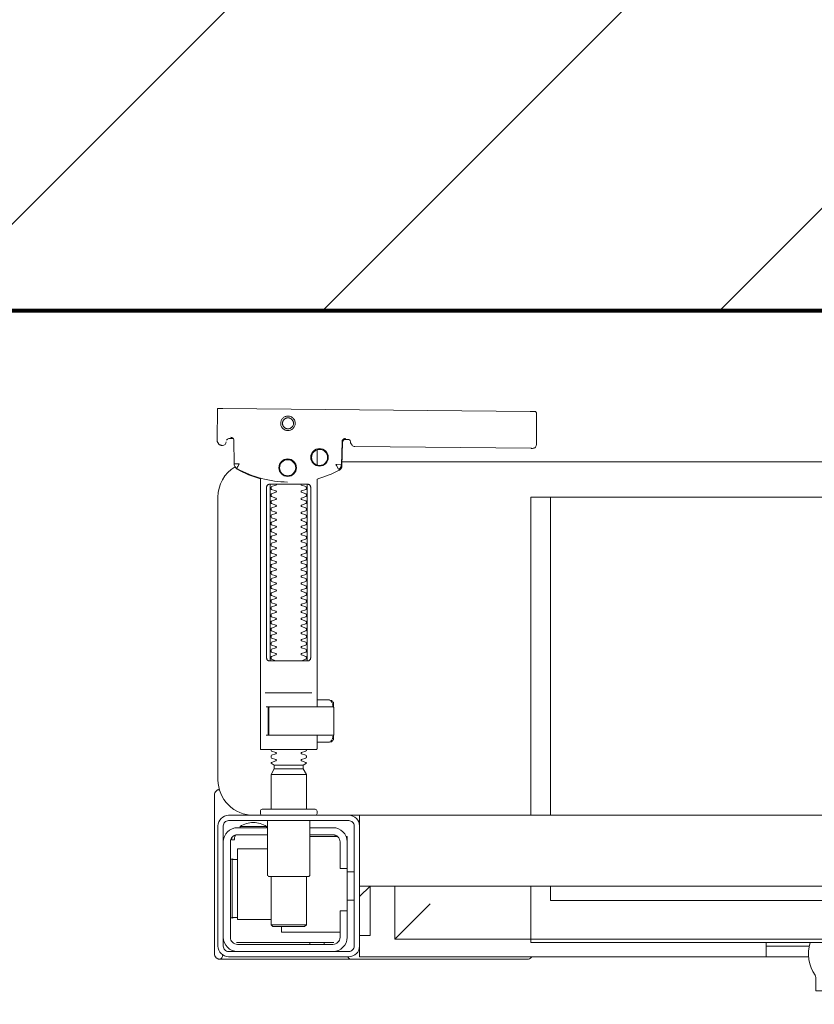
# Model space of a CAD drawing. Header units: metres. Extents: x 7408630 to 15602436, y 5561464 to 13303678.
# Tile 50 of 123: x 7413999 to 7414021, y 5563882 to 5563910. Entities that reach past the tile are written whole.
import ezdxf
from ezdxf.enums import TextEntityAlignment as Align

# ---------------------------------------------------------------- set-up
doc = ezdxf.new("R2010")
doc.units = ezdxf.units.M
doc.header["$MEASUREMENT"] = 0
for name, color, linetype, lineweight in [('!! 0_Opis_pom', 9, 'Continuous', 13), ('!! 1_hatch projektowane ściany', 4, 'Continuous', 5), ('!! 1_OPIS POM NOWE', 140, 'Continuous', 5), ('!! 1_PROJ Sciany', 2, 'Continuous', 40), ('Granica', 112, 'Continuous', 80)]:
    doc.layers.add(name, color=color, linetype=linetype, lineweight=lineweight)
doc.layers.add('!!_@ wypos sanit nd', color=7, linetype='Continuous', lineweight=0, plot=False)
doc.styles.add('ARIAL', font='tahoma.ttf')

# ---------------------------------------------------------------- blocks, each defined once
blk = doc.blocks.new('99400_TOP')
for points in [[(0.19864, 0.1647), (0.11173, 0.16387)], [(0.20013, 0.1647), (0.20026, 0.15571)], [(0.16386, 0.15607), (0.16409, 0.15602), (0.16425, 0.15596), (0.1644, 0.15586), (0.16453, 0.15574), (0.16463, 0.1556), (0.16471, 0.15544), (0.16476, 0.15527), (0.16478, 0.1551), (0.16496, 0.14854), (0.16497, 0.14842), (0.16498, 0.14832), (0.16501, 0.14822), (0.16503, 0.14812), (0.16507, 0.14802), (0.16511, 0.14793), (0.16516, 0.14784), (0.16521, 0.14775), (0.16528, 0.14767), (0.16535, 0.14758), (0.16542, 0.14751), (0.1655, 0.14744), (0.16558, 0.14737), (0.16567, 0.14731), (0.16576, 0.14726), (0.16651, 0.14688), (0.16727, 0.14651), (0.16803, 0.14617), (0.16881, 0.14585), (0.1696, 0.14555), (0.17039, 0.14527), (0.17119, 0.14502), (0.172, 0.14478), (0.172, 0.08032)], [(0.1651, 0.14871), (0.16492, 0.1553), (0.1649, 0.15547), (0.16485, 0.15563), (0.16478, 0.15579), (0.16468, 0.15592), (0.16455, 0.15604), (0.16441, 0.15614), (0.16425, 0.15621), (0.16409, 0.15626), (0.16391, 0.15627)], [(0.19757, 0.15573), (0.19749, 0.15586), (0.19739, 0.15598), (0.19727, 0.15608), (0.19713, 0.15617), (0.19698, 0.15623), (0.19683, 0.15626), (0.19667, 0.15627), (0.19577, 0.15626)], [(0.172, 0.15305), (0.172, 0.14874)], [(0.16493, 0.14968), (-0.16477, 0.14968)], [(0.17483, 0.14232), (0.17483, 0.09432)], [(0.18523, 0.09432), (0.18523, 0.14232)], [(-0.11847, 0.04968), (-0.11847, 0.13968), (0.11153, 0.13968), (0.11153, 0.04968)], [(0.10602, 0.13968), (0.10602, 0.04968)], [(0.18662, 0.08432), (0.17345, 0.08432)], [(0.16732, 0.08028), (0.16732, 0.08144), (0.16736, 0.08156), (0.16746, 0.08164), (0.16767, 0.08169)], [(0.16751, 0.08053), (0.16754, 0.08079), (0.16766, 0.08132)], [(0.16811, 0.08203), (0.16776, 0.08162), (0.16776, 0.08196), (0.16779, 0.08207), (0.16786, 0.08214), (0.16797, 0.08218), (0.1681, 0.08219), (0.16822, 0.08219), (0.16842, 0.08221), (0.16887, 0.08232), (0.172, 0.08232)], [(0.16848, 0.08224), (0.16856, 0.0823), (0.16876, 0.08232)], [(0.17371, 0.08032), (0.18481, 0.08032), (0.18637, 0.08032)], [(0.16767, 0.07094), (0.16756, 0.07096), (0.16746, 0.07099), (0.16737, 0.07106), (0.16732, 0.0712), (0.16732, 0.07235)], [(0.16766, 0.07131), (0.16754, 0.07185), (0.16751, 0.0721)], [(0.172, 0.07032), (0.16887, 0.07032), (0.16842, 0.07042), (0.16831, 0.07044), (0.1682, 0.07044), (0.16806, 0.07045), (0.16795, 0.07046), (0.16783, 0.07052), (0.16776, 0.07067), (0.16776, 0.07101), (0.16811, 0.07061)], [(0.16876, 0.07032), (0.16866, 0.07032), (0.16848, 0.0704)], [(0.18558, 0.07232), (0.18637, 0.07232)], [(0.185, 0.06126), (0.175, 0.06126)], [(0.1759, 0.06388), (0.1841, 0.06388)], [(0.1841, 0.06282), (0.1759, 0.06282)], [(0.19963, 0.05696), (0.19976, 0.05695), (0.19988, 0.05692), (0.20001, 0.05688)], [(0.20099, 0.05547), (0.20099, 0.01048)], [(-0.16, 0.04668), (-0.16, 0.04968), (0.16, 0.04968), (0.16, 0.04668)], [(0.16, 0.03368), (0.16, 0.04568)], [(0.1635, 0.03468), (0.1635, 0.04218)], [(0.174, 0.04368), (0.16618, 0.04368)], [(0.167, 0.04412), (0.16693, 0.04403), (0.16687, 0.04393), (0.16681, 0.04381), (0.16675, 0.04368)], [(0.19499, 0.04412), (0.19506, 0.04404), (0.19512, 0.04395), (0.19517, 0.04385), (0.19521, 0.04376), (0.19525, 0.04365), (0.19528, 0.04355), (0.19531, 0.04344), (0.19533, 0.04333), (0.19535, 0.04322), (0.19537, 0.04311), (0.19538, 0.04301), (0.19539, 0.04291), (0.19538, 0.04281), (0.19547, 0.04278), (0.19557, 0.04278), (0.19568, 0.04278), (0.19578, 0.04278), (0.19589, 0.04278), (0.19613, 0.04278), (0.19616, 0.04288), (0.19615, 0.04299), (0.19613, 0.04311), (0.19609, 0.04324), (0.19605, 0.04336), (0.19594, 0.04357)], [(0.186, 0.04018), (0.1945, 0.04018), (0.1945, 0.02018), (0.185, 0.02018)], [(0.19591, 0.03729), (0.19602, 0.03729), (0.19616, 0.03729), (0.19632, 0.03729), (0.1965, 0.03729)], [(0.1615, 0.03368), (0.1635, 0.03368)], [(0.175, 0.03238), (0.175, 0.01872), (0.1755, 0.01822), (0.1845, 0.01822), (0.185, 0.01872), (0.185, 0.03238)], [(0.16, 0.02668), (0.157, 0.02968), (0.16, 0.02968), (-0.16, 0.02968), (-0.157, 0.02968), (-0.16, 0.02668)], [(0.10602, 0.02968), (0.10602, 0.0256), (-0.11847, 0.0256)], [(0.11153, 0.02968), (0.11153, 0.01468), (0.15, 0.01468)], [(0.14, 0.02468), (0.15, 0.01468), (0.15, 0.02968)], [(0.16, 0.01568), (0.157, 0.01568), (0.157, 0.02968)], [(0.1615, 0.02568), (0.1635, 0.02568)], [(0.1965, 0.02067), (0.19632, 0.02067), (0.19616, 0.02067), (0.19602, 0.02067), (0.19591, 0.02067)], [(0.1655, 0.01668), (0.182, 0.01668), (0.182, 0.01822)], [(0.185, 0.01872), (0.175, 0.01872)], [(0.03283, 0.01268), (0.045, 0.01268)], [(0.16, 0.01268), (0.16, 0.00968), (0.03305, 0.00968)], [(0.045, 0.01368), (0.045, 0.00968)], [(0.16722, 0.01368), (0.19467, 0.01368), (0.19478, 0.01368)], [(0.17, 0.01318), (0.17, 0.01368)], [(0.174, 0.01318), (0.174, 0.01368)]]:
    blk.add_lwpolyline(points)
for points in [[(0.16424, 0.15596), (0.16327, 0.15595), (0.16304, 0.15592), (0.16283, 0.15584), (0.16262, 0.15571), (0.16265, 0.15575), (0.16259, 0.15555), (0.16257, 0.15535, -0.157432), (0.16238, 0.15476), (0.1621, 0.15436, -0.241147), (0.16129, 0.15393), (0.1115, 0.15346), (0.11134, 0.15345), (0.11119, 0.15345), (0.11107, 0.15345), (0.11094, 0.15346), (0.11078, 0.15348), (0.11062, 0.15353), (0.11047, 0.15361), (0.11033, 0.15371), (0.11022, 0.15383), (0.11012, 0.15397), (0.11005, 0.15412), (0.11001, 0.15428), (0.11, 0.15445), (0.10995, 0.16345), (0.11023, 0.16384)], [(0.19647, 0.15658), (0.19626, 0.15656), (0.19605, 0.15648), (0.19585, 0.15635), (0.19566, 0.15614, 0.132231), (0.19551, 0.15564), (0.19546, 0.14909)], [(0.19768, 0.15528, 0.415336), (0.19869, 0.15429)], [(0.19885, 0.1543), (0.19898, 0.1543), (0.19913, 0.15431), (0.19927, 0.15434), (0.19941, 0.1544), (0.19953, 0.15447), (0.19965, 0.15456), (0.19975, 0.15466), (0.20007, 0.15512, 0.158481), (0.20026, 0.15571)], [(0.18031, 0.14393, 0.125713), (0.19466, 0.14774, 0.121439), (0.19519, 0.14823, -0.262119), (0.2, 0.13968), (0.2, 0.05968, -0.414214), (0.19, 0.04968), (0.18752, 0.04968, 0.405519), (0.188, 0.05018), (0.188, 0.05088, 0.414214), (0.1875, 0.05138), (0.1725, 0.05138, 0.414214), (0.172, 0.05088), (0.172, 0.05018, 0.405519), (0.17249, 0.04968, 0.001664), (0.15993, 0.04968)], [(0.172, 0.07232), (0.172, 0.06852, 0.414214), (0.1722, 0.06832), (0.18462, 0.06832), (0.1878, 0.06832, 0.414214), (0.188, 0.06852), (0.188, 0.14485), (0.18885, 0.1451), (0.18969, 0.14537), (0.19052, 0.14568), (0.19134, 0.146), (0.19215, 0.14635), (0.19295, 0.14672), (0.19374, 0.14712), (0.19456, 0.14756), (0.19465, 0.14762), (0.19473, 0.14768), (0.19481, 0.14775), (0.19488, 0.14782), (0.19495, 0.1479), (0.19502, 0.14799)], [(0.17647, 0.09332, 0.182836), (0.17637, 0.09341), (0.17515, 0.09381, 0.050055), (0.175, 0.09408), (0.175, 0.09436, 0.050055), (0.17515, 0.09462), (0.17637, 0.09503, 0.719897), (0.17637, 0.09541), (0.17515, 0.09581, 0.050055), (0.175, 0.09608), (0.175, 0.09636, 0.050055), (0.17515, 0.09662), (0.17637, 0.09703, 0.719897), (0.17637, 0.09741), (0.17515, 0.09781, 0.050055), (0.175, 0.09808), (0.175, 0.09836, 0.050055), (0.17515, 0.09862), (0.17637, 0.09903, 0.719897), (0.17637, 0.09941), (0.17515, 0.09981, 0.050055), (0.175, 0.10008), (0.175, 0.10036, 0.050055), (0.17515, 0.10062), (0.17637, 0.10103, 0.719897), (0.17637, 0.10141), (0.17515, 0.10181, 0.050055), (0.175, 0.10208), (0.175, 0.10236, 0.050055), (0.17515, 0.10262), (0.17637, 0.10303, 0.719897), (0.17637, 0.10341), (0.17515, 0.10381, 0.050055), (0.175, 0.10408), (0.175, 0.10436, 0.050055), (0.17515, 0.10462), (0.17637, 0.10503, 0.719897), (0.17637, 0.10541), (0.17515, 0.10581, 0.050055), (0.175, 0.10608), (0.175, 0.10636, 0.050055), (0.17515, 0.10662), (0.17637, 0.10703, 0.719897), (0.17637, 0.10741), (0.17515, 0.10781, 0.050055), (0.175, 0.10808), (0.175, 0.10836, 0.050055), (0.17515, 0.10862), (0.17637, 0.10903, 0.719897), (0.17637, 0.10941), (0.17515, 0.10981, 0.050055), (0.175, 0.11008), (0.175, 0.11036, 0.050055), (0.17515, 0.11062), (0.17637, 0.11103, 0.719897), (0.17637, 0.11141), (0.17515, 0.11181, 0.050055), (0.175, 0.11208), (0.175, 0.11236, 0.050055), (0.17515, 0.11262), (0.17637, 0.11303, 0.719897), (0.17637, 0.11341), (0.17515, 0.11381, 0.050055), (0.175, 0.11408), (0.175, 0.11436, 0.050055), (0.17515, 0.11462), (0.17637, 0.11503, 0.719897), (0.17637, 0.11541), (0.17515, 0.11581, 0.050055), (0.175, 0.11608), (0.175, 0.11636, 0.050055), (0.17515, 0.11662), (0.17637, 0.11703, 0.719897), (0.17637, 0.11741), (0.17515, 0.11781, 0.050055), (0.175, 0.11808), (0.175, 0.11836, 0.050055), (0.17515, 0.11862), (0.17637, 0.11903, 0.719897), (0.17637, 0.11941), (0.17515, 0.11981, 0.050055), (0.175, 0.12008), (0.175, 0.12036, 0.050055), (0.17515, 0.12062), (0.17637, 0.12103, 0.719897), (0.17637, 0.12141), (0.17515, 0.12181, 0.050055), (0.175, 0.12208), (0.175, 0.12236, 0.050055), (0.17515, 0.12262), (0.17637, 0.12303, 0.719897), (0.17637, 0.12341), (0.17515, 0.12381, 0.050055), (0.175, 0.12408), (0.175, 0.12436, 0.050055), (0.17515, 0.12462), (0.17637, 0.12503, 0.719897), (0.17637, 0.12541), (0.17515, 0.12581, 0.050055), (0.175, 0.12608), (0.175, 0.12636, 0.050055), (0.17515, 0.12662), (0.17637, 0.12703, 0.719897), (0.17637, 0.12741), (0.17515, 0.12781, 0.050055), (0.175, 0.12808), (0.175, 0.12836, 0.050055), (0.17515, 0.12862), (0.17637, 0.12903, 0.719897), (0.17637, 0.12941), (0.17515, 0.12981, 0.050055), (0.175, 0.13008), (0.175, 0.13036, 0.050055), (0.17515, 0.13062), (0.17637, 0.13103, 0.719897), (0.17637, 0.13141), (0.17515, 0.13181, 0.050055), (0.175, 0.13208), (0.175, 0.13236, 0.050055), (0.17515, 0.13262), (0.17637, 0.13303, 0.719897), (0.17637, 0.13341), (0.17515, 0.13381, 0.050055), (0.175, 0.13408), (0.175, 0.13436, 0.050055), (0.17515, 0.13462), (0.17637, 0.13503, 0.719897), (0.17637, 0.13541), (0.17515, 0.13581, 0.050055), (0.175, 0.13608), (0.175, 0.13636, 0.050055), (0.17515, 0.13662), (0.17637, 0.13703, 0.719897), (0.17637, 0.13741), (0.17515, 0.13781, 0.050055), (0.175, 0.13808), (0.175, 0.13836, 0.050055), (0.17515, 0.13862), (0.17637, 0.13903, 0.719897), (0.17637, 0.13941), (0.17515, 0.13981, 0.050055), (0.175, 0.14008), (0.175, 0.14036, 0.050055), (0.17515, 0.14062), (0.17637, 0.14103, 0.719897), (0.17637, 0.14141), (0.17515, 0.14181, 0.050055), (0.175, 0.14208), (0.175, 0.14236, 0.050055), (0.17515, 0.14262), (0.17637, 0.14303, 0.474594), (0.17647, 0.14332)], [(0.18353, 0.14332, 0.474594), (0.18364, 0.14303), (0.18486, 0.14262, 0.050055), (0.185, 0.14236), (0.185, 0.14208, 0.050055), (0.18486, 0.14181), (0.18364, 0.14141, 0.719897), (0.18364, 0.14103), (0.18486, 0.14062, 0.050055), (0.185, 0.14036), (0.185, 0.14008, 0.050055), (0.18486, 0.13981), (0.18364, 0.13941, 0.719897), (0.18364, 0.13903), (0.18486, 0.13862, 0.050055), (0.185, 0.13836), (0.185, 0.13808, 0.050055), (0.18486, 0.13781), (0.18364, 0.13741, 0.719897), (0.18364, 0.13703), (0.18486, 0.13662, 0.050055), (0.185, 0.13636), (0.185, 0.13608, 0.050055), (0.18486, 0.13581), (0.18364, 0.13541, 0.719897), (0.18364, 0.13503), (0.18486, 0.13462, 0.050055), (0.185, 0.13436), (0.185, 0.13408, 0.050055), (0.18486, 0.13381), (0.18364, 0.13341, 0.719897), (0.18364, 0.13303), (0.18486, 0.13262, 0.050055), (0.185, 0.13236), (0.185, 0.13208, 0.050055), (0.18486, 0.13181), (0.18364, 0.13141, 0.719897), (0.18364, 0.13103), (0.18486, 0.13062, 0.050055), (0.185, 0.13036), (0.185, 0.13008, 0.050055), (0.18486, 0.12981), (0.18364, 0.12941, 0.719897), (0.18364, 0.12903), (0.18486, 0.12862, 0.050055), (0.185, 0.12836), (0.185, 0.12808, 0.050055), (0.18486, 0.12781), (0.18364, 0.12741, 0.719897), (0.18364, 0.12703), (0.18486, 0.12662, 0.050055), (0.185, 0.12636), (0.185, 0.12608, 0.050055), (0.18486, 0.12581), (0.18364, 0.12541, 0.719897), (0.18364, 0.12503), (0.18486, 0.12462, 0.050055), (0.185, 0.12436), (0.185, 0.12408, 0.050055), (0.18486, 0.12381), (0.18364, 0.12341, 0.719897), (0.18364, 0.12303), (0.18486, 0.12262, 0.050055), (0.185, 0.12236), (0.185, 0.12208, 0.050055), (0.18486, 0.12181), (0.18364, 0.12141, 0.719897), (0.18364, 0.12103), (0.18486, 0.12062, 0.050055), (0.185, 0.12036), (0.185, 0.12008, 0.050055), (0.18486, 0.11981), (0.18364, 0.11941, 0.719897), (0.18364, 0.11903), (0.18486, 0.11862, 0.050055), (0.185, 0.11836), (0.185, 0.11808, 0.050055), (0.18486, 0.11781), (0.18364, 0.11741, 0.719897), (0.18364, 0.11703), (0.18486, 0.11662, 0.050055), (0.185, 0.11636), (0.185, 0.11608, 0.050055), (0.18486, 0.11581), (0.18364, 0.11541, 0.719897), (0.18364, 0.11503), (0.18486, 0.11462, 0.050055), (0.185, 0.11436), (0.185, 0.11408, 0.050055), (0.18486, 0.11381), (0.18364, 0.11341, 0.719897), (0.18364, 0.11303), (0.18486, 0.11262, 0.050055), (0.185, 0.11236), (0.185, 0.11208, 0.050055), (0.18486, 0.11181), (0.18364, 0.11141, 0.719897), (0.18364, 0.11103), (0.18486, 0.11062, 0.050055), (0.185, 0.11036), (0.185, 0.11008, 0.050055), (0.18486, 0.10981), (0.18364, 0.10941, 0.719897), (0.18364, 0.10903), (0.18486, 0.10862, 0.050055), (0.185, 0.10836), (0.185, 0.10808, 0.050055), (0.18486, 0.10781), (0.18364, 0.10741, 0.719897), (0.18364, 0.10703), (0.18486, 0.10662, 0.050055), (0.185, 0.10636), (0.185, 0.10608, 0.050055), (0.18486, 0.10581), (0.18364, 0.10541, 0.719897), (0.18364, 0.10503), (0.18486, 0.10462, 0.050055), (0.185, 0.10436), (0.185, 0.10408, 0.050055), (0.18486, 0.10381), (0.18364, 0.10341, 0.719897), (0.18364, 0.10303), (0.18486, 0.10262, 0.050055), (0.185, 0.10236), (0.185, 0.10208, 0.050055), (0.18486, 0.10181), (0.18364, 0.10141, 0.719897), (0.18364, 0.10103), (0.18486, 0.10062, 0.050055), (0.185, 0.10036), (0.185, 0.10008, 0.050055), (0.18486, 0.09981), (0.18364, 0.09941, 0.719897), (0.18364, 0.09903), (0.18486, 0.09862, 0.050055), (0.185, 0.09836), (0.185, 0.09808, 0.050055), (0.18486, 0.09781), (0.18364, 0.09741, 0.719897), (0.18364, 0.09703), (0.18486, 0.09662, 0.050055), (0.185, 0.09636), (0.185, 0.09608, 0.050055), (0.18486, 0.09581), (0.18364, 0.09541, 0.719897), (0.18364, 0.09503), (0.18486, 0.09462, 0.050055), (0.185, 0.09436), (0.185, 0.09408, 0.050055), (0.18486, 0.09381), (0.18364, 0.09341, 0.182836), (0.18353, 0.09332)], [(0.18575, 0.07252), (0.18575, 0.08011), (0.18572, 0.08022), (0.18564, 0.08029), (0.18555, 0.08032), (0.18565, 0.0803), (0.18573, 0.08024), (0.18577, 0.08014), (0.18577, 0.07252), (0.18574, 0.07241), (0.18567, 0.07234), (0.18547, 0.07232), (0.18558, 0.07237), (0.18564, 0.07252), (0.18564, 0.08012), (0.18557, 0.08027), (0.18547, 0.08032), (0.16743, 0.08032, 0.414214), (0.16723, 0.08012), (0.16723, 0.07252, 0.414214), (0.16743, 0.07232), (0.18547, 0.07232)], [(0.18556, 0.07232, 0.414213), (0.18576, 0.07252), (0.18575, 0.08011), (0.18575, 0.07252), (0.18572, 0.07241), (0.18565, 0.07234), (0.18555, 0.07232)], [(0.175, 0.06836), (0.175, 0.06812, -0.050055), (0.17515, 0.06786), (0.17636, 0.06745, -0.719897), (0.17636, 0.06707), (0.17515, 0.06666, -0.050055), (0.175, 0.0664), (0.175, 0.06612, -0.050055), (0.17515, 0.06586), (0.17636, 0.06545, -0.719897), (0.17636, 0.06507), (0.17515, 0.06466, -0.050055), (0.175, 0.0644), (0.1759, 0.06388), (0.1759, 0.06282), (0.175, 0.06126), (0.175, 0.05138)], [(0.185, 0.06836), (0.185, 0.06812, 0.050055), (0.18486, 0.06786), (0.18364, 0.06745, 0.719897), (0.18364, 0.06707), (0.18486, 0.06666, 0.050055), (0.185, 0.0664), (0.185, 0.06612, 0.050055), (0.18486, 0.06586), (0.18364, 0.06545, 0.719897), (0.18364, 0.06507), (0.18486, 0.06466, 0.050055), (0.185, 0.0644), (0.1841, 0.06388), (0.1841, 0.06282), (0.185, 0.06126), (0.185, 0.05138)], [(0.20011, 0.05684, 0.126559), (0.19962, 0.05693)], [(0.20099, 0.05547, 0.198909), (0.20055, 0.05654, 0.091301), (0.20011, 0.05684)], [(0.174, 0.04818), (0.174, 0.03288, 0.414214), (0.1745, 0.03238), (0.1855, 0.03238, 0.414214), (0.186, 0.03288), (0.186, 0.04818)], [(0.19375, 0.04656, 0.119096), (0.19, 0.04764, 0.119096), (0.18625, 0.04656)], [(0.16379, 0.04368), (0.1635, 0.04368), (0.1635, 0.04218, -0.414214), (0.1675, 0.04618), (0.174, 0.04618)], [(0.19375, 0.04618), (0.19375, 0.04656), (0.18625, 0.04656), (0.18625, 0.04618), (0.1945, 0.04618, -0.414214), (0.1985, 0.04218)], [(0.174, 0.04418), (0.1675, 0.04418, 0.414214), (0.1655, 0.04218), (0.1655, 0.03468), (0.1635, 0.03468), (0.1635, 0.01518, 0.414214), (0.1675, 0.01118)], [(0.1635, 0.02268), (0.1655, 0.02268), (0.1655, 0.01518, 0.414214), (0.1675, 0.01318), (0.1945, 0.01318, 0.414214), (0.1965, 0.01518), (0.1965, 0.04218, 0.414214), (0.1945, 0.04418), (0.186, 0.04418)], [(0.1945, 0.03721), (0.19515, 0.03722), (0.19542, 0.03722), (0.1956, 0.03722), (0.19567, 0.03722, 0.116465), (0.19589, 0.03728), (0.19601, 0.03733), (0.19601, 0.02063), (0.19589, 0.02068, 0.116465), (0.19567, 0.02074), (0.19542, 0.02074), (0.19515, 0.02074), (0.1945, 0.02075)], [(0.1945, 0.01118, 0.414214), (0.1985, 0.01518)], [(-0.04, 0.01368), (-0.03255, 0.01368, 0.236962), (-0.03118, 0.00443, -0.154353), (-0.031, 0.00386), (-0.031, 0), (0.031, 0), (0.031, 0.00386, -0.154353), (0.03118, 0.00443, 0.236962), (0.03256, 0.01368), (0.04, 0.01368)], [(0.11124, 0.00968), (0.11142, 0.00944), (0.11165, 0.00925), (0.11192, 0.0091), (0.1122, 0.00901), (0.1125, 0.00898), (0.1623, 0.00898, 0.326231), (0.16325, 0.00968)], [(0.1987, 0.01002, 0.000114), (0.1987, 0.01002, 0.517015), (0.20003, 0.00909), (0.19993, 0.00905), (0.19983, 0.00903), (0.19971, 0.009), (0.19958, 0.00899), (0.19948, 0.00899), (0.19903, 0.00899), (0.19841, 0.00899), (0.19771, 0.00899), (0.16428, 0.00899), (0.16393, 0.00899), (0.16357, 0.00899), (0.16323, 0.00899), (0.16294, 0.00899), (0.16269, 0.00899), (0.16249, 0.00899), (0.16237, 0.00899)], [(0.20011, 0.00912, 0.091301), (0.20055, 0.00942, 0.198909), (0.20099, 0.01048)]]:
    blk.add_lwpolyline(points, format="xyb")
for points in [[(0.18024, 0.15848), (0.18044, 0.15849), (0.18064, 0.15852), (0.18084, 0.15857), (0.18103, 0.15864), (0.18121, 0.15873), (0.18138, 0.15883), (0.18154, 0.15895), (0.18168, 0.15909), (0.18182, 0.15924), (0.18194, 0.1594), (0.18204, 0.15958), (0.18212, 0.15976), (0.18219, 0.15995), (0.18224, 0.16014), (0.18226, 0.16034), (0.18227, 0.16054), (0.18226, 0.16075), (0.18223, 0.16094), (0.18218, 0.16114), (0.18211, 0.16133), (0.18202, 0.16151), (0.18191, 0.16168), (0.18179, 0.16184), (0.18166, 0.16199), (0.18151, 0.16212), (0.18134, 0.16224), (0.18117, 0.16234), (0.18099, 0.16242), (0.1808, 0.16249), (0.1806, 0.16254), (0.1804, 0.16256), (0.1802, 0.16257), (0.18, 0.16256), (0.1798, 0.16253), (0.17961, 0.16248), (0.17942, 0.16241), (0.17924, 0.16232), (0.17907, 0.16222), (0.17891, 0.1621), (0.17876, 0.16196), (0.17863, 0.16181), (0.17851, 0.16165), (0.17841, 0.16147), (0.17832, 0.16129), (0.17826, 0.1611), (0.17821, 0.1609), (0.17818, 0.16071), (0.17818, 0.1605), (0.17819, 0.1603), (0.17822, 0.16011), (0.17827, 0.15991), (0.17834, 0.15972), (0.17843, 0.15954), (0.17853, 0.15937), (0.17865, 0.15921), (0.17879, 0.15906), (0.17894, 0.15893), (0.1791, 0.15881), (0.17928, 0.15871), (0.17946, 0.15863), (0.17965, 0.15856), (0.17984, 0.15851), (0.18004, 0.15849)], [(0.18024, 0.15897), (0.18039, 0.15898), (0.18054, 0.159), (0.18068, 0.15904), (0.18083, 0.15909), (0.18096, 0.15916), (0.18109, 0.15924), (0.18121, 0.15933), (0.18133, 0.15943), (0.18143, 0.15955), (0.18152, 0.15967), (0.18159, 0.1598), (0.18166, 0.15994), (0.18171, 0.16008), (0.18174, 0.16023), (0.18176, 0.16038), (0.18177, 0.16053), (0.18176, 0.16068), (0.18174, 0.16084), (0.1817, 0.16098), (0.18165, 0.16113), (0.18158, 0.16126), (0.1815, 0.16139), (0.18141, 0.16151), (0.1813, 0.16162), (0.18119, 0.16173), (0.18107, 0.16182), (0.18094, 0.16189), (0.1808, 0.16196), (0.18066, 0.16201), (0.18051, 0.16204), (0.18036, 0.16206), (0.18021, 0.16207), (0.18005, 0.16206), (0.1799, 0.16204), (0.17976, 0.162), (0.17961, 0.16194), (0.17948, 0.16188), (0.17935, 0.1618), (0.17923, 0.16171), (0.17911, 0.1616), (0.17901, 0.16149), (0.17892, 0.16137), (0.17885, 0.16124), (0.17878, 0.1611), (0.17873, 0.16095), (0.1787, 0.16081), (0.17868, 0.16066), (0.17867, 0.1605), (0.17868, 0.16035), (0.1787, 0.1602), (0.17874, 0.16005), (0.17879, 0.15991), (0.17886, 0.15977), (0.17894, 0.15964), (0.17903, 0.15952), (0.17914, 0.15941), (0.17925, 0.15931), (0.17937, 0.15922), (0.1795, 0.15914), (0.17964, 0.15908), (0.17978, 0.15903), (0.17993, 0.159), (0.18008, 0.15897)], [(0.16587, 0.14754), (0.16582, 0.14756), (0.16577, 0.1476), (0.16573, 0.14763), (0.16568, 0.14767), (0.16563, 0.14771), (0.16558, 0.14776), (0.16553, 0.14781), (0.16549, 0.14786), (0.16544, 0.14791), (0.1654, 0.14797), (0.16536, 0.14803), (0.16533, 0.14809), (0.16529, 0.14815), (0.16526, 0.14821), (0.16524, 0.14828), (0.16521, 0.14834), (0.16519, 0.14841), (0.16517, 0.14847), (0.16516, 0.14854), (0.16515, 0.1486), (0.16514, 0.14866), (0.16513, 0.14872), (0.16513, 0.14877), (0.16518, 0.14879), (0.16643, 0.14884), (0.16648, 0.14884), (0.16654, 0.14884), (0.16659, 0.14886), (0.16664, 0.14883), (0.16661, 0.14879), (0.16658, 0.14874), (0.16656, 0.14869), (0.16653, 0.14863), (0.16594, 0.14754)], [(0.18533, 0.14332), (0.18542, 0.14331), (0.1855, 0.1433), (0.18559, 0.14329), (0.18567, 0.14326), (0.18575, 0.14323), (0.18583, 0.14319), (0.18591, 0.14314), (0.18598, 0.14308), (0.18604, 0.14302), (0.1861, 0.14294), (0.18615, 0.14286), (0.18619, 0.14276), (0.18623, 0.14266), (0.18626, 0.14255), (0.18627, 0.14243), (0.18628, 0.14232), (0.18628, 0.09432), (0.18627, 0.0942), (0.18626, 0.09409), (0.18623, 0.09398), (0.18619, 0.09387), (0.18615, 0.09378), (0.1861, 0.09369), (0.18604, 0.09362), (0.18598, 0.09355), (0.18591, 0.09349), (0.18583, 0.09344), (0.18575, 0.0934), (0.18567, 0.09337), (0.18559, 0.09335), (0.1855, 0.09333), (0.18542, 0.09332), (0.18533, 0.09332), (0.17475, 0.09332), (0.17466, 0.09332), (0.17457, 0.09333), (0.17449, 0.09335), (0.1744, 0.09337), (0.17432, 0.0934), (0.17424, 0.09344), (0.17416, 0.09349), (0.17409, 0.09355), (0.17403, 0.09362), (0.17397, 0.09369), (0.17392, 0.09378), (0.17387, 0.09387), (0.17384, 0.09398), (0.17381, 0.09409), (0.17379, 0.0942), (0.17379, 0.09432), (0.17379, 0.14232), (0.17379, 0.14243), (0.17381, 0.14255), (0.17384, 0.14266), (0.17387, 0.14276), (0.17392, 0.14286), (0.17397, 0.14294), (0.17403, 0.14302), (0.17409, 0.14308), (0.17416, 0.14314), (0.17424, 0.14319), (0.17432, 0.14323), (0.1744, 0.14326), (0.17449, 0.14329), (0.17457, 0.1433), (0.17466, 0.14331), (0.17475, 0.14332)], [(-0.11847, 0.01368), (0.11153, 0.01368), (0.11153, 0.01468), (-0.11847, 0.01468)]]:
    blk.add_lwpolyline(points, close=True)
for points in [[(0.19546, 0.14908), (0.19546, 0.14908), (0.19546, 0.14908), (0.19546, 0.14909), (0.19546, 0.14909), (0.19546, 0.14909), (0.19546, 0.14909), (0.19546, 0.14909), (0.19546, 0.14909), (0.19546, 0.14909), (0.19546, 0.14909), (0.19546, 0.14909), (0.19546, 0.14909), (0.19546, 0.14909), (0.19546, 0.14909), (0.19546, 0.14909), (0.19546, 0.14909), (0.19546, 0.14909), (0.19546, 0.14909), (0.19546, 0.14909), (0.19546, 0.14908), (0.19546, 0.14908), (0.19546, 0.14908), (0.19546, 0.14908), (0.19546, 0.14908), (0.19546, 0.14908), (0.19546, 0.14908), (0.19546, 0.14908), (0.19546, 0.14908), (0.19546, 0.14908), (0.19546, 0.14908), (0.19546, 0.14908), (0.19546, 0.14908), (0.19546, 0.14908), (0.19546, 0.14908), (0.19546, 0.14908), (0.19546, 0.14908), (0.19546, 0.14909), (0.19545, 0.14909), (0.19545, 0.14909), (0.19545, 0.14909), (0.19545, 0.14909), (0.19545, 0.14909), (0.19545, 0.14909), (0.19545, 0.14909), (0.19545, 0.14909), (0.19544, 0.14909), (0.19544, 0.14908), (0.19544, 0.14908), (0.19544, 0.14908), (0.19544, 0.14908), (0.19543, 0.14908), (0.19543, 0.14908), (0.19543, 0.14908), (0.19543, 0.14908), (0.19543, 0.14908), (0.19543, 0.14908), (0.19543, 0.14908), (0.19542, 0.14908), (0.19542, 0.14908), (0.19542, 0.14908), (0.19542, 0.14908), (0.19542, 0.14908), (0.19541, 0.14908), (0.19541, 0.14908), (0.19541, 0.14908), (0.19541, 0.14908), (0.19541, 0.14908), (0.1954, 0.14908), (0.1954, 0.14908), (0.1954, 0.14908), (0.19539, 0.14908), (0.19539, 0.14908), (0.19538, 0.14909), (0.19537, 0.14909), (0.19537, 0.14909), (0.19536, 0.14909), (0.19536, 0.14909), (0.19536, 0.14909), (0.19535, 0.14909), (0.19535, 0.14909), (0.19534, 0.14909), (0.19534, 0.14909), (0.19533, 0.14909), (0.19533, 0.14909), (0.19532, 0.14909), (0.19531, 0.14909), (0.19531, 0.14909), (0.1953, 0.14909), (0.19529, 0.14909), (0.19529, 0.14909), (0.19528, 0.14909), (0.19527, 0.14909), (0.19527, 0.14909), (0.19526, 0.14909), (0.19525, 0.14909), (0.19524, 0.14909), (0.19524, 0.14909), (0.19523, 0.14909), (0.19522, 0.14909), (0.19521, 0.14909), (0.1952, 0.14909), (0.19519, 0.14909), (0.19518, 0.14909), (0.19517, 0.14909), (0.19516, 0.14909), (0.19516, 0.14909), (0.19515, 0.14909), (0.19514, 0.14909), (0.19513, 0.14909), (0.19512, 0.14909), (0.19511, 0.14909), (0.1951, 0.14909), (0.19508, 0.14909), (0.19507, 0.14909), (0.19506, 0.14909), (0.19505, 0.14909), (0.19504, 0.14909), (0.19503, 0.14909), (0.19502, 0.14909), (0.19501, 0.14909), (0.195, 0.14909), (0.19499, 0.14909), (0.19497, 0.14909), (0.19496, 0.14909), (0.19495, 0.14909), (0.19494, 0.1491), (0.19493, 0.1491), (0.19491, 0.1491), (0.1949, 0.1491), (0.19489, 0.1491), (0.19488, 0.1491), (0.19486, 0.1491), (0.19485, 0.1491), (0.19484, 0.1491), (0.19483, 0.1491), (0.19481, 0.1491), (0.19469, 0.1491), (0.19464, 0.1491), (0.19459, 0.1491), (0.19456, 0.1491), (0.19453, 0.1491), (0.19451, 0.1491), (0.19448, 0.1491), (0.19446, 0.1491), (0.19443, 0.1491), (0.19441, 0.1491), (0.19438, 0.1491), (0.19435, 0.1491), (0.19433, 0.1491), (0.19431, 0.1491), (0.19428, 0.1491), (0.19427, 0.1491), (0.19426, 0.1491), (0.19423, 0.1491), (0.19422, 0.1491), (0.19421, 0.1491), (0.1942, 0.1491), (0.19418, 0.1491), (0.19418, 0.1491), (0.19417, 0.1491), (0.19417, 0.1491), (0.19416, 0.1491), (0.19416, 0.1491), (0.19415, 0.14911), (0.19414, 0.14911), (0.19414, 0.14911), (0.19413, 0.14911), (0.19413, 0.14911), (0.19412, 0.14911), (0.19412, 0.14911), (0.19412, 0.14911), (0.19411, 0.14911), (0.19411, 0.1491), (0.1941, 0.1491), (0.1941, 0.1491), (0.1941, 0.1491), (0.19409, 0.1491), (0.19409, 0.1491), (0.19409, 0.1491), (0.19409, 0.1491), (0.19408, 0.1491), (0.19408, 0.1491), (0.19408, 0.1491), (0.19407, 0.1491), (0.19407, 0.1491), (0.19406, 0.1491), (0.19406, 0.1491), (0.19406, 0.1491), (0.19406, 0.1491), (0.19405, 0.1491), (0.19405, 0.1491), (0.19405, 0.1491), (0.19405, 0.14911), (0.19404, 0.14911), (0.19404, 0.14911), (0.19404, 0.14911), (0.19403, 0.14911), (0.19403, 0.14911), (0.19402, 0.14912), (0.19402, 0.14912), (0.19402, 0.14912), (0.19401, 0.14912), (0.19401, 0.14912), (0.19401, 0.14912), (0.194, 0.14912), (0.194, 0.14912), (0.194, 0.14912), (0.194, 0.14912), (0.194, 0.14912), (0.194, 0.14912), (0.194, 0.14912), (0.19399, 0.14912), (0.19399, 0.14912), (0.19399, 0.14912), (0.19399, 0.14912), (0.19399, 0.14912), (0.19399, 0.14912), (0.19398, 0.14912), (0.19398, 0.14912), (0.19398, 0.14911), (0.19398, 0.14911), (0.19398, 0.14911), (0.19398, 0.14911), (0.19397, 0.14911), (0.19397, 0.14911), (0.19397, 0.1491), (0.19397, 0.1491), (0.19397, 0.1491), (0.19397, 0.1491), (0.19397, 0.1491), (0.19397, 0.14909), (0.19397, 0.14909), (0.19397, 0.14909), (0.19397, 0.14909), (0.19397, 0.14908), (0.19397, 0.14908), (0.19397, 0.14908), (0.19397, 0.14908), (0.19397, 0.14908), (0.19397, 0.14907), (0.19397, 0.14907), (0.19397, 0.14907), (0.19397, 0.14907), (0.19397, 0.14907), (0.19398, 0.14906), (0.19398, 0.14906), (0.19398, 0.14906), (0.19398, 0.14906), (0.19398, 0.14906), (0.19398, 0.14905), (0.19399, 0.14905), (0.19399, 0.14905), (0.19399, 0.14905), (0.194, 0.14904), (0.194, 0.14904), (0.19401, 0.14903), (0.19401, 0.14903), (0.19401, 0.14903), (0.19402, 0.14902), (0.19402, 0.14902), (0.19402, 0.14902), (0.19403, 0.14901), (0.19403, 0.14901), (0.19403, 0.14901), (0.19403, 0.149), (0.19403, 0.149), (0.19403, 0.149), (0.19404, 0.14899), (0.19404, 0.14899), (0.19404, 0.14899), (0.19404, 0.14899), (0.19404, 0.14898), (0.19404, 0.14898), (0.19404, 0.14898), (0.19405, 0.14897), (0.19405, 0.14897), (0.19405, 0.14897), (0.19405, 0.14896), (0.19405, 0.14896), (0.19406, 0.14895), (0.19406, 0.14895), (0.19406, 0.14895), (0.19406, 0.14894), (0.19407, 0.14894), (0.19407, 0.14893), (0.19407, 0.14893), (0.19408, 0.14892), (0.19408, 0.14891), (0.19409, 0.1489), (0.19409, 0.14889), (0.1941, 0.14888), (0.1941, 0.14887), (0.19411, 0.14886), (0.19412, 0.14884), (0.19414, 0.14881), (0.19416, 0.14877), (0.19418, 0.14873), (0.19419, 0.14871), (0.1942, 0.1487), (0.19421, 0.14868), (0.19422, 0.14866), (0.19423, 0.14864), (0.19434, 0.14845), (0.19435, 0.14844), (0.19435, 0.14842), (0.19436, 0.1484), (0.19437, 0.14839), (0.19438, 0.14837), (0.19439, 0.14836), (0.1944, 0.14834), (0.19441, 0.14832), (0.19441, 0.14831), (0.19442, 0.14829), (0.19443, 0.14828), (0.19444, 0.14826), (0.19445, 0.14825), (0.19446, 0.14823), (0.19446, 0.14822), (0.19447, 0.14821), (0.19448, 0.14819), (0.19449, 0.14818), (0.19449, 0.14816), (0.1945, 0.14815), (0.19451, 0.14814), (0.19452, 0.14813), (0.19452, 0.14811), (0.19453, 0.1481), (0.19454, 0.14809), (0.19454, 0.14808), (0.19455, 0.14806), (0.19456, 0.14805), (0.19456, 0.14804), (0.19457, 0.14803), (0.19457, 0.14802), (0.19458, 0.14801), (0.19458, 0.148), (0.19459, 0.14799), (0.1946, 0.14798), (0.1946, 0.14797), (0.19461, 0.14796), (0.19461, 0.14795), (0.19462, 0.14794), (0.19462, 0.14793), (0.19463, 0.14792), (0.19463, 0.14791), (0.19463, 0.1479), (0.19464, 0.1479), (0.19464, 0.14789), (0.19465, 0.14788), (0.19465, 0.14787), (0.19465, 0.14787), (0.19466, 0.14786), (0.19466, 0.14785), (0.19466, 0.14785), (0.19467, 0.14784), (0.19467, 0.14784), (0.19467, 0.14783), (0.19468, 0.14783), (0.19468, 0.14782), (0.19468, 0.14782), (0.19468, 0.14782), (0.19468, 0.14781), (0.19468, 0.14781), (0.19468, 0.14781), (0.19468, 0.14781), (0.19469, 0.14781), (0.19469, 0.1478), (0.19469, 0.1478), (0.19469, 0.1478), (0.19469, 0.1478), (0.19469, 0.1478), (0.19469, 0.1478), (0.19469, 0.1478), (0.19469, 0.14779), (0.19469, 0.14779), (0.19469, 0.14779), (0.19469, 0.14779), (0.19469, 0.14779), (0.19469, 0.14779), (0.19469, 0.14779), (0.19469, 0.14779), (0.19469, 0.14779), (0.19469, 0.14779), (0.19469, 0.14779), (0.19469, 0.14779), (0.19469, 0.14779), (0.19469, 0.14779), (0.19469, 0.14779), (0.19469, 0.14779), (0.19469, 0.14778), (0.19469, 0.14778), (0.19469, 0.14778), (0.19469, 0.14778), (0.19469, 0.14778), (0.19469, 0.14778), (0.19469, 0.14778), (0.19469, 0.14778), (0.19469, 0.14778), (0.19469, 0.14778), (0.19469, 0.14778), (0.19469, 0.14778), (0.19469, 0.14778), (0.19469, 0.14778), (0.19469, 0.14778), (0.19469, 0.14778), (0.19469, 0.14778), (0.19469, 0.14778), (0.19469, 0.14778), (0.19469, 0.14778), (0.19469, 0.14778), (0.19469, 0.14778), (0.19469, 0.14778), (0.19469, 0.14778), (0.1947, 0.14778, 0.269557)], [(0.16, 0.01268), (0.16, 0.04668, -0.414214), (0.163, 0.04968), (0.197, 0.04968, -0.414214), (0.2, 0.04668), (0.2, 0.01268, -0.414214), (0.197, 0.00968), (0.163, 0.00968, -0.414214)], [(0.1985, 0.04668), (0.1985, 0.01268, -0.414214), (0.197, 0.01118), (0.163, 0.01118, -0.414214), (0.1615, 0.01268), (0.1615, 0.04668, -0.414214), (0.163, 0.04818), (0.197, 0.04818, -0.414214)]]:
    blk.add_lwpolyline(points, format="xyb", close=True)
for centre, radius in [((0.17129, 0.1509), 0.00247), ((0.17129, 0.15089), 0.00227), ((0.18031, 0.14798), 0.00247), ((0.18031, 0.14798), 0.00227)]:
    blk.add_circle(centre, radius)
for centre, major_axis, ratio, start_param, end_param in [((0.19863, 0.16469), (0.0015, 0.00001), 0.008666, 0.000034, 1.564556), ((0.11145, 0.16346), (-0.0015, -0.00001), 0.008666, 6.276938, 6.283143), ((0.11173, 0.16385), (0.0015, 0.00001), 0.008666, 1.564549, 3.135353), ((0.16326, 0.15695), (0.00001, -0.001), 0.006244, 0, 0.008667), ((0.19846, 0.15618), (-0.000892, -0.000453), 0.001081, 6.273741, 6.283185), ((0.19868, 0.15529), (-0.001, -0.00001), 0.00236, 6.276941, 6.283185), ((0.19849, 0.1543), (0.000501, 0.000005), 0.008666, 5.12776, 5.491123), ((0.19868, 0.15529), (0.000013, -0.001), 0.403131, 6.273715, 6.283185), ((0.19883, 0.1553), (0.000018, -0.001), 0.702652, 6.271005, 6.283185), ((0.19876, 0.15569), (0.0015, 0.00002), 0.011557, 6.27692, 6.283202), ((0.17484, 0.14232), (0, 0.001), 0.006244, 0, 1.570796), ((0.18031, 0.14443), (0.000005, -0.0005), 0.006244, 0, 0.008667), ((0.18524, 0.14232), (0, -0.001), 0.006244, 3.141593, 4.712389), ((0.17484, 0.09432), (0, -0.001), 0.006244, 4.712389, 6.283185), ((0.18524, 0.09432), (0, -0.001), 0.006244, 4.712389, 6.283185), ((0.16768, 0.08149), (-0.000013, 0.0002), 0.199357, 6.276703, 6.276744), ((0.16768, 0.07114), (-0.000013, -0.0002), 0.199357, 0.006339, 0.00638)]:
    blk.add_ellipse(centre, major_axis=major_axis, ratio=ratio, start_param=start_param, end_param=end_param)
blk = doc.blocks.new('A$C4ebe9e89')
blk.add_blockref('99400_TOP', (0, 0))
blk = doc.blocks.new('A$C9c944097')
at = {"layer": '!! 1_hatch projektowane ściany'}
h = blk.add_hatch(dxfattribs=at)
h.set_pattern_fill('ANSI31', color=256, scale=2.5)
h.set_pattern_definition([(45, (-71376.923, 194378.116), (-5.61266008, 5.61266008), [])])
h.paths.add_polyline_path([(3067.5, -3342.97213), (3378.36947, -3342.97213), (3378.36947, -3354.97213), (3067.5, -3354.97213)])
blk.add_lwpolyline([(3067.5, -3342.97213), (3378.36947, -3342.97213), (3378.36947, -3354.97213), (3067.5, -3354.97213)], close=True, dxfattribs=at)
at = {"layer": '!! 1_PROJ Sciany'}
blk.add_lwpolyline([(3378.36947, -3354.97213), (3067.5, -3354.97213)], dxfattribs=at)
blk.add_lwpolyline([(3102.5, -3636.47213), (3102.5, -3354.97213), (3378.36947, -3354.97213), (3378.36947, -3530.72213), (3390.36947, -3530.72213), (3390.36947, -3465.97213), (3637.89154, -3465.97213), (3637.89154, -3636.47213)], close=True)
at = {"layer": '!!_@ wypos sanit nd', "xscale": -100, "yscale": 100, "zscale": 100}
blk.add_blockref('A$C4ebe9e89', (3322.01183, -3374.21918), dxfattribs=at)
at = {"layer": '!! 0_Opis_pom', "ltscale": 0.7, "style": 'ARIAL'}
for tag, p in [('B2,14', (2497.12282, -23.97252)), ('B2,12', (1965.56932, -35.77631)), ('B2,11', (1692.08817, -60.77765)), ('B2,16', (3818.15438, -63.71828)), ('B2,19.1', (5324.74708, -87.92078)), ('B2,17', (4129.82322, -93.25972)), ('B2,15', (3189.46558, -109.69496)), ('B2,10', (1351.71035, -111.25665)), ('B2,13', (2272.99389, -121.89624)), ('A2,5', (1075.52681, -127.78965)), ('B2,18', (4545.51277, -234.12017)), ('B2,19', (5775.76711, -239.42159)), ('A2,4', (318.83322, -329.3265)), ('A2.1', (994.53557, -353.44633)), ('B2.7', (3171.3557, -458.01164)), ('B2.2', (3599.26223, -690.3637)), ('A2.2', (994.53557, -692.67095)), ('B2,21', (4593.23787, -912.69388)), ('B2,9', (1798.58924, -939.09545)), ('A2.3', (455.44717, -940.66614)), ('B2,4', (3116.67143, -940.65712)), ('B2,3', (3297.35823, -941.16418)), ('B2,8', (2517.28573, -960.07338)), ('B2,20', (5834.09772, -965.70749)), ('B2.1', (3927.81794, -970.24709)), ('B2,5', (3309.56672, -1129.12418)), ('B2,6', (3122.36837, -1171.43557)), ('C2,2', (3435.86614, -1487.77973)), ('C2,1', (3957.73656, -2408.10352)), ('C2,3', (3457.72791, -2555.15039)), ('D1,1', (2554.19917, -3205.91504)), ('C2,4', (3866.78124, -3285.77383)), ('D1,4', (1780.27581, -3366.18103)), ('D1,6', (1380.86316, -3373.10994)), ('D1,3', (2098.36626, -3546.18257)), ('C2,5', (3178.15957, -3610.67242)), ('D1,5', (1914.6928, -3621.18339)), ('D1,2', (2201.15492, -3794.18451)), ('D1,7', (477.95048, -4408.76849)), ('D1,8', (338.43039, -4834.32895))]:
    blk.add_attdef(tag, text='', height=11.968, dxfattribs=at).set_placement(p, align=Align.MIDDLE_CENTER)
at = {"layer": '!! 1_OPIS POM NOWE', "style": 'ARIAL'}
for tag, p in [('C2.5B', (3593.7377, -3168.5911)), ('C2,5C', (3526.78796, -3281.02046)), ('C2.4', (3997.15534, -3347.99835)), ('E2,2', (2945.33506, -3413.31629)), ('C2,5A', (3566.4961, -3615.37865)), ('E2.9', (3984.52714, -3783.77287)), ('E2.7', (4645.53364, -3784.14655)), ('D1,2', (2903.25587, -3794.18451)), ('E2.2', (3405.83089, -4049.74196)), ('E2.8', (4380.36687, -4058.97571)), ('E2.6', (5154.87983, -4066.29138)), ('E2.1', (4427.07303, -4318.94156)), ('E2,3', (3401.59976, -4465.83792)), ('E2.4', (3758.95342, -4705.0924)), ('E2.5', (5238.11734, -4786.79525))]:
    blk.add_attdef(tag, text='', height=11.968, dxfattribs=at).set_placement(p, align=Align.MIDDLE_CENTER)

msp = doc.modelspace()

# ---------------------------------------------------------------- block references
at = {"layer": 'Granica'}
msp.add_blockref('A$C9c944097', (7410702.59401, 5567256.9858), dxfattribs=at)

doc.saveas('drawing.dxf')
